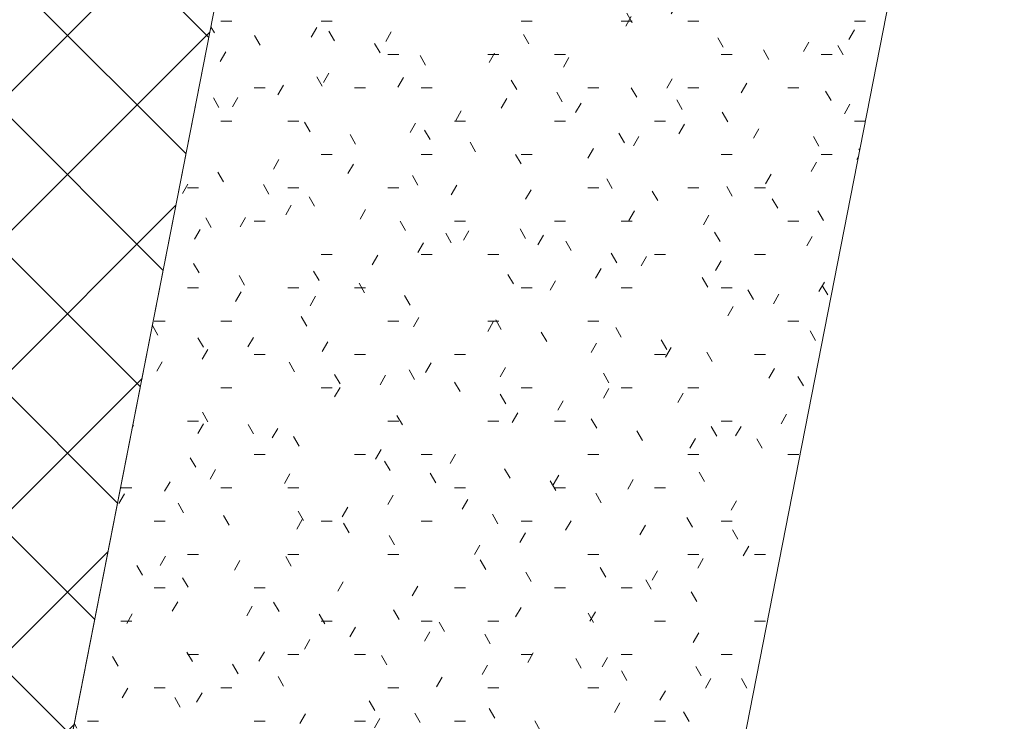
# Model space of a CAD drawing. Header units: millimetres. Extents: x -7374688 to -7372476, y 5958422 to 5960750.
# Tile 13 of 46: x -7373239 to -7372939, y 5959233 to 5959446. Entities that reach past the tile are written whole.
import ezdxf

# ---------------------------------------------------------------- set-up
doc = ezdxf.new("R2010")
doc.units = ezdxf.units.MM
doc.layers.add('Тонкие линии', color=7, linetype='Continuous', lineweight=18)
doc.layers.add('Элементы узлов', color=7, linetype='Continuous', lineweight=18)

msp = doc.modelspace()

# ---------------------------------------------------------------- hatches: boundary and pattern name
at = {"layer": 'Элементы узлов'}
h = msp.add_hatch(dxfattribs=at)
h.set_pattern_fill('FP_5', color=256, style=0, pattern_type=2)
h.set_pattern_definition([(45, (-7374284.715, 5958338.628), (-21.2132, 21.2132), []), (135, (-7374284.715, 5958338.628), (-21.2132, -21.2132), [])])
h.paths.add_polyline_path([(-7373253.36, 5959146.85), (-7373253.36, 5959192.69), (-7373229.6, 5959192.69), (-7373143.51, 5959632.17), (-7373192.99, 5959632.17), (-7373136, 5959670.49), (-7373931.88, 5959826.39), (-7373968.89, 5959731.75), (-7373253.36, 5959591.58), (-7373340.48, 5959146.85), (-7373312.04, 5959146.85)])
h = msp.add_hatch(dxfattribs=at)
h.set_pattern_fill('FP_7', color=256, style=0, pattern_type=2)
h.set_pattern_definition([(0, (-7374284.715, 5958338.628), (40.64, 10.16), [3.353, -27.127, 3.353, -27.127, -162.56]), (0, (-7374284.715, 5958338.628), (40.64, 10.16), [-60.96, 3.353, -57.607, 3.353, -27.127, -71.12]), (0, (-7374284.715, 5958338.628), (40.64, 10.16), [-152.4, 3.353, -16.967, 3.353, -47.447]), (120, (-7374269.475, 5958343.708), (-29.11882, 30.11527), [3.353, -27.127, 3.353, -189.687]), (120, (-7374269.475, 5958343.708), (-29.11882, 30.11527), [-33.833, -27.127, 3.353, -57.607, -101.6]), (120, (-7374269.475, 5958343.708), (-29.11882, 30.11527), [-121.92, 3.353, -27.127, 3.353, -67.767]), (120, (-7374269.475, 5958343.708), (-29.11882, 30.11527), [-155.753, -16.967, 3.353, -47.447]), (240, (-7374264.395, 5958364.028), (-11.52118, -40.27527), [3.353, -27.127, 3.353, -189.687]), (240, (-7374264.395, 5958364.028), (-11.52118, -40.27527), [-33.833, -27.127, 3.353, -57.607, -101.6]), (240, (-7374264.395, 5958364.028), (-11.52118, -40.27527), [-121.92, 3.353, -27.127, 3.353, -67.767]), (240, (-7374264.395, 5958364.028), (-11.52118, -40.27527), [-155.753, -16.967, 3.353, -47.447])])
h.paths.add_polyline_path([(-7373033.68, 5959146.85), (-7373033.58, 5959146.85), (-7372938.58, 5959631.82), (-7373136, 5959670.49), (-7373238.58, 5959146.85), (-7373169.05, 5959146.85), (-7373214.68, 5959147.62), (-7373214.66, 5959148.62), (-7373162.68, 5959147.74), (-7373162.66, 5959146.85), (-7373039, 5959146.85)])

# ---------------------------------------------------------------- linework, layer by layer
at = {"layer": 'Тонкие линии', "color": 253, "true_color": 0xaaaaaa}
msp.add_line((-7373238.58, 5959146.85), (-7373136, 5959670.49), dxfattribs=at)
at = {"layer": 'Тонкие линии'}
for p, q in [((-7373136, 5959670.49), (-7373238.58, 5959146.85)), ((-7373238.58, 5959146.85), (-7373136, 5959670.49)), ((-7373033.58, 5959146.85), (-7372938.58, 5959631.82))]:
    msp.add_line(p, q, dxfattribs=at)

doc.saveas('drawing.dxf')
